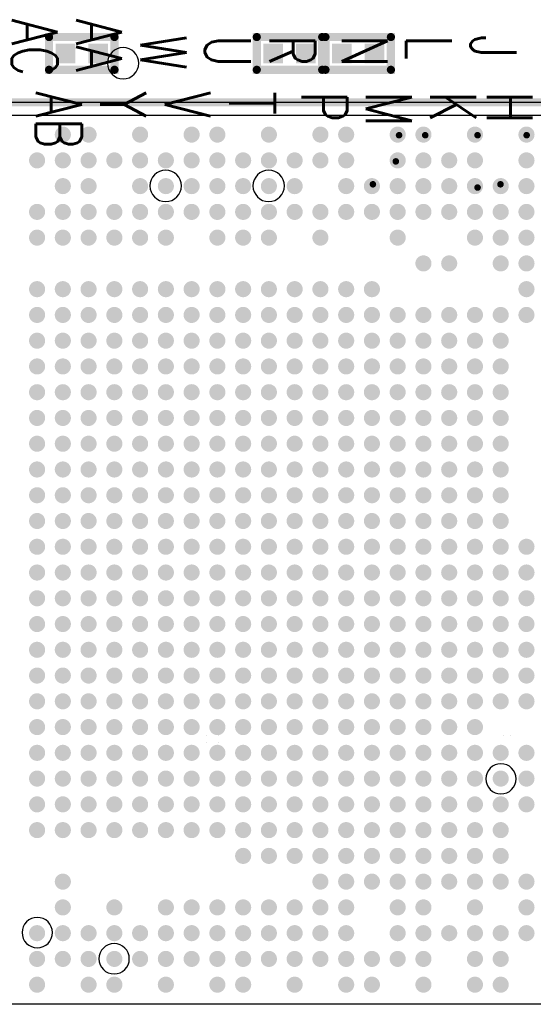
# Model space of a CAD drawing. Extents: x -1.9 to 62.2, y -5.8 to 85.1.
# Tile 10 of 13: x 29.8 to 37.8, y 54.3 to 69.6. Entities that reach past the tile are written whole.
import ezdxf

# ---------------------------------------------------------------- set-up
doc = ezdxf.new("R2010")
doc.units = 0
doc.linetypes.add('KEEPOUT_00001000$0', pattern=[2, 1, 1])
doc.layers.get('0').update_dxf_attribs({"linetype": 'CONTINUOUS'})
for name, color, linetype in [('DRIL_NPLTE_THRU_01', 3, 'CONTINUOUS'), ('DRIL_PLTE_THRU_01', 3, 'CONTINUOUS'), ('KEEPOUT_01', 1, 'CONTINUOUS'), ('PADS_INNER', 96, 'CONTINUOUS'), ('PADS_TOP', 96, 'CONTINUOUS'), ('PART_TOP_2DLINE_00', 1, 'CONTINUOUS'), ('PART_TOP_2DLINE_01', 1, 'CONTINUOUS'), ('PART_TOP_TEXT_26', 255, 'CONTINUOUS')]:
    doc.layers.add(name, color=color, linetype=linetype)
doc.styles.add('W0$1016', font='simplex', dxfattribs={"width": 0.75})

# ---------------------------------------------------------------- blocks, each defined once
blk = doc.blocks.new('KEEPOUT_9')
at = {"layer": 'KEEPOUT_01', "linetype": 'KEEPOUT_00001000$0'}
blk.add_lwpolyline([(0, 0), (13.8, 0), (13.8, -13.8), (0, -13.8)], close=True, dxfattribs=at)
blk = doc.blocks.new('KEEPOUT_42')
at = {"layer": 'KEEPOUT_01', "linetype": 'KEEPOUT_00001000$0'}
blk.add_lwpolyline([(-0.234176, 0, 1), (0.234176, 0, 1)], format="xyb", close=True, dxfattribs=at)
blk = doc.blocks.new('KEEPOUT_47')
at = {"layer": 'KEEPOUT_01', "linetype": 'KEEPOUT_00001000$0'}
blk.add_lwpolyline([(-0.236, 0, 1), (0.236, 0, 1)], format="xyb", close=True, dxfattribs=at)
blk = doc.blocks.new('KEEPOUT_48')
at = {"layer": 'KEEPOUT_01', "linetype": 'KEEPOUT_00001000$0'}
blk.add_lwpolyline([(-0.236, 0, 1), (0.236, 0, 1)], format="xyb", close=True, dxfattribs=at)
blk = doc.blocks.new('KEEPOUT_213')
at = {"layer": 'KEEPOUT_01', "linetype": 'KEEPOUT_00001000$0'}
blk.add_lwpolyline([(-0.244, 0, 1), (0.244, 0, 1)], format="xyb", close=True, dxfattribs=at)
blk = doc.blocks.new('KEEPOUT_216')
at = {"layer": 'KEEPOUT_01', "linetype": 'KEEPOUT_00001000$0'}
blk.add_lwpolyline([(-0.244, 0, 1), (0.244, 0, 1)], format="xyb", close=True, dxfattribs=at)
blk = doc.blocks.new('KEEPOUT_217')
at = {"layer": 'KEEPOUT_01', "linetype": 'KEEPOUT_00001000$0'}
blk.add_lwpolyline([(-0.244, 0, 1), (0.244, 0, 1)], format="xyb", close=True, dxfattribs=at)
blk = doc.blocks.new('DRIL_HOLE_0')
blk.add_lwpolyline([(0, 0, 1), (0, 0, 1)], format="xyb", close=True)
blk = doc.blocks.new('PAD_0')
blk.add_lwpolyline([(0, 0, 1), (0, 0, 1)], format="xyb", close=True)
blk = doc.blocks.new('PAD_5')
at = {"const_width": 0.0508}
blk.add_lwpolyline([(0, -0.0254, 1), (0, 0.0254, 1)], format="xyb", close=True, dxfattribs=at)
blk = doc.blocks.new('STK_TOP_52')
at = {"layer": 'DRIL_PLTE_THRU_01'}
blk.add_blockref('DRIL_HOLE_0', (0, 0), dxfattribs=at)
at = {"layer": 'PADS_INNER'}
blk.add_blockref('PAD_0', (0, 0), dxfattribs=at)
at = {"layer": 'PADS_TOP'}
blk.add_blockref('PAD_5', (0, 0), dxfattribs=at)
blk = doc.blocks.new('SYM_TOP_19')
blk.add_blockref('STK_TOP_52', (0, 0))
blk = doc.blocks.new('PART_TOP_48')
blk.add_blockref('SYM_TOP_19', (0, 0))
blk = doc.blocks.new('PART_TOP_49')
blk.add_blockref('SYM_TOP_19', (0, 0))
blk = doc.blocks.new('PART_TOP_50')
blk.add_blockref('SYM_TOP_19', (0, 0))
blk = doc.blocks.new('PART_TOP_51')
blk.add_blockref('SYM_TOP_19', (0, 0))
blk = doc.blocks.new('PART_TOP_54')
blk.add_blockref('SYM_TOP_19', (0, 0))
blk = doc.blocks.new('PART_TOP_55')
blk.add_blockref('SYM_TOP_19', (0, 0))
blk = doc.blocks.new('PART_TOP_56')
blk.add_blockref('SYM_TOP_19', (0, 0))
blk = doc.blocks.new('PART_TOP_57')
blk.add_blockref('SYM_TOP_19', (0, 0))
blk = doc.blocks.new('STK_TOP_53')
at = {"layer": 'DRIL_PLTE_THRU_01'}
blk.add_blockref('DRIL_HOLE_0', (0, 0), dxfattribs=at)
at = {"layer": 'PADS_INNER'}
blk.add_blockref('PAD_0', (0, 0), dxfattribs=at)
at = {"layer": 'PADS_TOP'}
blk.add_blockref('PAD_0', (0, 0), dxfattribs=at)
blk = doc.blocks.new('SYM_TOP_20')
blk.add_blockref('STK_TOP_53', (0, 0))
blk = doc.blocks.new('PART_TOP_95')
blk.add_blockref('SYM_TOP_20', (0, 0))
blk = doc.blocks.new('STK_TOP_94')
at = {"layer": 'DRIL_PLTE_THRU_01'}
blk.add_blockref('DRIL_HOLE_0', (0, 0), dxfattribs=at)
at = {"layer": 'PADS_INNER'}
blk.add_blockref('PAD_0', (0, 0), dxfattribs=at)
at = {"layer": 'PADS_TOP'}
blk.add_blockref('PAD_0', (0, 0), dxfattribs=at)
blk = doc.blocks.new('SYM_TOP_24')
blk.add_blockref('STK_TOP_94', (0, 0))
blk = doc.blocks.new('PART_TOP_131')
blk.add_blockref('SYM_TOP_24', (0, 0))
blk = doc.blocks.new('PART_TOP_132')
blk.add_blockref('SYM_TOP_24', (0, 0))
blk = doc.blocks.new('PART_TOP_147')
blk.add_blockref('SYM_TOP_24', (0, 0))
blk = doc.blocks.new('SMOOTH_0$127')
at = {"const_width": 0.0635}
blk.add_lwpolyline([(-0.03175, 0, 1), (0.03175, 0, 1)], format="xyb", close=True, dxfattribs=at)
blk = doc.blocks.new('PART_BODY_TOP_75')
at = {"layer": 'PART_TOP_2DLINE_01', "const_width": 0.127}
blk.add_lwpolyline([(-0.508, 0.254), (0.508, 0.254), (0.508, -0.254), (-0.508, -0.254)], close=True, dxfattribs=at)
at = {"layer": 'PART_TOP_2DLINE_01'}
for p in [(-0.508, 0.254), (0.508, 0.254), (-0.508, -0.254), (0.508, -0.254)]:
    blk.add_blockref('SMOOTH_0$127', p, dxfattribs=at)
blk = doc.blocks.new('PAD_2')
at = {"const_width": 0.3048}
blk.add_lwpolyline([(-0.1524, 0), (0.1524, 0)], dxfattribs=at)
blk = doc.blocks.new('STK_TOP_41')
at = {"layer": 'DRIL_NPLTE_THRU_01'}
blk.add_blockref('DRIL_HOLE_0', (0, 0), dxfattribs=at)
at = {"layer": 'PADS_INNER'}
blk.add_blockref('PAD_0', (0, 0), dxfattribs=at)
at = {"layer": 'PADS_TOP'}
blk.add_blockref('PAD_2', (0, 0), dxfattribs=at)
blk = doc.blocks.new('SYM_TOP_29')
for name, p in [('PART_BODY_TOP_75', (0, 0)), ('STK_TOP_41', (-0.254, 0)), ('STK_TOP_41', (0.254, 0))]:
    blk.add_blockref(name, p)
blk = doc.blocks.new('PART_TOP_218')
blk.add_blockref('SYM_TOP_29', (0, 0))
blk = doc.blocks.new('PART_TOP_223')
blk.add_blockref('SYM_TOP_29', (0, 0))
blk = doc.blocks.new('PART_BODY_TOP_78')
at = {"layer": 'KEEPOUT_01', "linetype": 'KEEPOUT_00001000$0'}
blk.add_lwpolyline([(7.1, 7.1), (-7.1, 7.1), (-7.1, -7.1), (7.1, -7.1)], close=True, dxfattribs=at)
at = {"layer": 'PART_TOP_2DLINE_00', "const_width": 0.127}
blk.add_lwpolyline([(-4.983, 7.35), (-7.35, 7.35), (-7.35, 4.983)], dxfattribs=at)
blk.add_lwpolyline([(7.1, 7.1), (-7.1, 7.1), (-7.1, -7.1), (7.1, -7.1)], close=True, dxfattribs=at)
at = {"layer": 'PART_TOP_2DLINE_00'}
for p in [(-7.35, 7.35), (-4.983, 7.35), (-7.1, 7.1), (7.1, 7.1), (-7.35, 4.983), (-7.1, -7.1), (7.1, -7.1)]:
    blk.add_blockref('SMOOTH_0$127', p, dxfattribs=at)
blk = doc.blocks.new('PAD_4')
at = {"const_width": 0.125}
blk.add_lwpolyline([(0, -0.0625, 1), (0, 0.0625, 1)], format="xyb", close=True, dxfattribs=at)
blk = doc.blocks.new('STK_TOP_55')
at = {"layer": 'DRIL_NPLTE_THRU_01'}
blk.add_blockref('DRIL_HOLE_0', (0, 0), dxfattribs=at)
at = {"layer": 'PADS_INNER'}
blk.add_blockref('PAD_0', (0, 0), dxfattribs=at)
at = {"layer": 'PADS_TOP'}
blk.add_blockref('PAD_4', (0, 0), dxfattribs=at)
blk = doc.blocks.new('SYM_TOP_32')
for name, p in [('PART_BODY_TOP_78', (0, 0)), ('STK_TOP_55', (-2.6, 6.6)), ('STK_TOP_55', (-2.2, 6.6)), ('STK_TOP_55', (-1.4, 6.6)), ('STK_TOP_55', (-0.6, 6.6)), ('STK_TOP_55', (-0.2, 6.6)), ('STK_TOP_55', (0.6, 6.6)), ('STK_TOP_55', (1.4, 6.6)), ('STK_TOP_55', (1.8, 6.6)), ('STK_TOP_55', (2.6, 6.6)), ('STK_TOP_55', (3, 6.6)), ('STK_TOP_55', (3.8, 6.6)), ('STK_TOP_55', (4.6, 6.6)), ('STK_TOP_55', (-3, 6.2)), ('STK_TOP_55', (-2.6, 6.2)), ('STK_TOP_55', (-2.2, 6.2)), ('STK_TOP_55', (-1.8, 6.2)), ('STK_TOP_55', (-1.4, 6.2)), ('STK_TOP_55', (-1, 6.2)), ('STK_TOP_55', (-0.6, 6.2)), ('STK_TOP_55', (-0.2, 6.2)), ('STK_TOP_55', (0.2, 6.2)), ('STK_TOP_55', (0.6, 6.2)), ('STK_TOP_55', (1, 6.2)), ('STK_TOP_55', (1.4, 6.2)), ('STK_TOP_55', (1.8, 6.2)), ('STK_TOP_55', (2.6, 6.2)), ('STK_TOP_55', (3, 6.2)), ('STK_TOP_55', (3.4, 6.2)), ('STK_TOP_55', (3.8, 6.2)), ('STK_TOP_55', (4.6, 6.2)), ('STK_TOP_55', (-2.6, 5.8)), ('STK_TOP_55', (-2.2, 5.8)), ('STK_TOP_55', (-1.4, 5.8)), ('STK_TOP_55', (-1, 5.8)), ('STK_TOP_55', (-0.6, 5.8)), ('STK_TOP_55', (-0.2, 5.8)), ('STK_TOP_55', (0.2, 5.8)), ('STK_TOP_55', (0.6, 5.8)), ('STK_TOP_55', (1, 5.8)), ('STK_TOP_55', (1.8, 5.8)), ('STK_TOP_55', (2.2, 5.8)), ('STK_TOP_55', (2.6, 5.8)), ('STK_TOP_55', (3, 5.8)), ('STK_TOP_55', (3.4, 5.8)), ('STK_TOP_55', (3.8, 5.8)), ('STK_TOP_55', (4.2, 5.8)), ('STK_TOP_55', (4.6, 5.8)), ('STK_TOP_55', (-3, 5.4)), ('STK_TOP_55', (-2.6, 5.4)), ('STK_TOP_55', (-2.2, 5.4)), ('STK_TOP_55', (-1.8, 5.4)), ('STK_TOP_55', (-1.4, 5.4)), ('STK_TOP_55', (-1, 5.4)), ('STK_TOP_55', (-0.6, 5.4)), ('STK_TOP_55', (-0.2, 5.4)), ('STK_TOP_55', (0.2, 5.4)), ('STK_TOP_55', (0.6, 5.4)), ('STK_TOP_55', (1, 5.4)), ('STK_TOP_55', (1.4, 5.4)), ('STK_TOP_55', (1.8, 5.4)), ('STK_TOP_55', (2.2, 5.4)), ('STK_TOP_55', (2.6, 5.4)), ('STK_TOP_55', (3, 5.4)), ('STK_TOP_55', (3.4, 5.4)), ('STK_TOP_55', (3.8, 5.4)), ('STK_TOP_55', (4.2, 5.4)), ('STK_TOP_55', (4.6, 5.4)), ('STK_TOP_55', (-3, 5)), ('STK_TOP_55', (-2.6, 5)), ('STK_TOP_55', (-2.2, 5)), ('STK_TOP_55', (-1.8, 5)), ('STK_TOP_55', (-1.4, 5)), ('STK_TOP_55', (-1, 5)), ('STK_TOP_55', (-0.2, 5)), ('STK_TOP_55', (0.2, 5)), ('STK_TOP_55', (0.6, 5)), ('STK_TOP_55', (1.4, 5)), ('STK_TOP_55', (2.6, 5)), ('STK_TOP_55', (3.8, 5)), ('STK_TOP_55', (4.2, 5)), ('STK_TOP_55', (4.6, 5)), ('STK_TOP_55', (3, 4.6)), ('STK_TOP_55', (3.4, 4.6)), ('STK_TOP_55', (4.2, 4.6)), ('STK_TOP_55', (4.6, 4.6)), ('STK_TOP_55', (-3, 4.2)), ('STK_TOP_55', (-2.6, 4.2)), ('STK_TOP_55', (-2.2, 4.2)), ('STK_TOP_55', (-1.8, 4.2)), ('STK_TOP_55', (-1.4, 4.2)), ('STK_TOP_55', (-1, 4.2)), ('STK_TOP_55', (-0.6, 4.2)), ('STK_TOP_55', (-0.2, 4.2)), ('STK_TOP_55', (0.2, 4.2)), ('STK_TOP_55', (0.6, 4.2)), ('STK_TOP_55', (1, 4.2)), ('STK_TOP_55', (1.4, 4.2)), ('STK_TOP_55', (1.8, 4.2)), ('STK_TOP_55', (2.2, 4.2)), ('STK_TOP_55', (4.6, 4.2)), ('STK_TOP_55', (-3, 3.8)), ('STK_TOP_55', (-2.6, 3.8)), ('STK_TOP_55', (-2.2, 3.8)), ('STK_TOP_55', (-1.8, 3.8)), ('STK_TOP_55', (-1.4, 3.8)), ('STK_TOP_55', (-1, 3.8)), ('STK_TOP_55', (-0.6, 3.8)), ('STK_TOP_55', (-0.2, 3.8)), ('STK_TOP_55', (0.2, 3.8)), ('STK_TOP_55', (0.6, 3.8)), ('STK_TOP_55', (1, 3.8)), ('STK_TOP_55', (1.4, 3.8)), ('STK_TOP_55', (1.8, 3.8)), ('STK_TOP_55', (2.2, 3.8)), ('STK_TOP_55', (2.6, 3.8)), ('STK_TOP_55', (3, 3.8)), ('STK_TOP_55', (3.4, 3.8)), ('STK_TOP_55', (3.8, 3.8)), ('STK_TOP_55', (4.2, 3.8)), ('STK_TOP_55', (4.6, 3.8)), ('STK_TOP_55', (-3, 3.4)), ('STK_TOP_55', (-2.6, 3.4)), ('STK_TOP_55', (-2.2, 3.4)), ('STK_TOP_55', (-1.8, 3.4)), ('STK_TOP_55', (-1.4, 3.4)), ('STK_TOP_55', (-1, 3.4)), ('STK_TOP_55', (-0.6, 3.4)), ('STK_TOP_55', (-0.2, 3.4)), ('STK_TOP_55', (0.2, 3.4)), ('STK_TOP_55', (0.6, 3.4)), ('STK_TOP_55', (1, 3.4)), ('STK_TOP_55', (1.4, 3.4)), ('STK_TOP_55', (1.8, 3.4)), ('STK_TOP_55', (2.2, 3.4)), ('STK_TOP_55', (2.6, 3.4)), ('STK_TOP_55', (3, 3.4)), ('STK_TOP_55', (3.4, 3.4)), ('STK_TOP_55', (3.8, 3.4)), ('STK_TOP_55', (4.2, 3.4)), ('STK_TOP_55', (-3, 3)), ('STK_TOP_55', (-2.6, 3)), ('STK_TOP_55', (-2.2, 3)), ('STK_TOP_55', (-1.8, 3)), ('STK_TOP_55', (-1.4, 3)), ('STK_TOP_55', (-1, 3)), ('STK_TOP_55', (-0.6, 3)), ('STK_TOP_55', (-0.2, 3)), ('STK_TOP_55', (0.2, 3)), ('STK_TOP_55', (0.6, 3)), ('STK_TOP_55', (1, 3)), ('STK_TOP_55', (1.4, 3)), ('STK_TOP_55', (1.8, 3)), ('STK_TOP_55', (2.2, 3)), ('STK_TOP_55', (2.6, 3)), ('STK_TOP_55', (3, 3)), ('STK_TOP_55', (3.4, 3)), ('STK_TOP_55', (3.8, 3)), ('STK_TOP_55', (4.2, 3)), ('STK_TOP_55', (-3, 2.6)), ('STK_TOP_55', (-2.6, 2.6)), ('STK_TOP_55', (-2.2, 2.6)), ('STK_TOP_55', (-1.8, 2.6)), ('STK_TOP_55', (-1.4, 2.6)), ('STK_TOP_55', (-1, 2.6)), ('STK_TOP_55', (-0.6, 2.6)), ('STK_TOP_55', (-0.2, 2.6)), ('STK_TOP_55', (0.2, 2.6)), ('STK_TOP_55', (0.6, 2.6)), ('STK_TOP_55', (1, 2.6)), ('STK_TOP_55', (1.4, 2.6)), ('STK_TOP_55', (1.8, 2.6)), ('STK_TOP_55', (2.2, 2.6)), ('STK_TOP_55', (2.6, 2.6)), ('STK_TOP_55', (3, 2.6)), ('STK_TOP_55', (3.4, 2.6)), ('STK_TOP_55', (3.8, 2.6)), ('STK_TOP_55', (4.2, 2.6)), ('STK_TOP_55', (-3, 2.2)), ('STK_TOP_55', (-2.6, 2.2)), ('STK_TOP_55', (-2.2, 2.2)), ('STK_TOP_55', (-1.8, 2.2)), ('STK_TOP_55', (-1.4, 2.2)), ('STK_TOP_55', (-1, 2.2)), ('STK_TOP_55', (-0.6, 2.2)), ('STK_TOP_55', (-0.2, 2.2)), ('STK_TOP_55', (0.2, 2.2)), ('STK_TOP_55', (0.6, 2.2)), ('STK_TOP_55', (1, 2.2)), ('STK_TOP_55', (1.4, 2.2)), ('STK_TOP_55', (1.8, 2.2)), ('STK_TOP_55', (2.2, 2.2)), ('STK_TOP_55', (2.6, 2.2)), ('STK_TOP_55', (3, 2.2)), ('STK_TOP_55', (3.4, 2.2)), ('STK_TOP_55', (3.8, 2.2)), ('STK_TOP_55', (4.2, 2.2)), ('STK_TOP_55', (-3, 1.8)), ('STK_TOP_55', (-2.6, 1.8)), ('STK_TOP_55', (-2.2, 1.8)), ('STK_TOP_55', (-1.8, 1.8)), ('STK_TOP_55', (-1.4, 1.8)), ('STK_TOP_55', (-1, 1.8)), ('STK_TOP_55', (-0.6, 1.8)), ('STK_TOP_55', (-0.2, 1.8)), ('STK_TOP_55', (0.2, 1.8)), ('STK_TOP_55', (0.6, 1.8)), ('STK_TOP_55', (1, 1.8)), ('STK_TOP_55', (1.4, 1.8)), ('STK_TOP_55', (1.8, 1.8)), ('STK_TOP_55', (2.2, 1.8)), ('STK_TOP_55', (2.6, 1.8)), ('STK_TOP_55', (3, 1.8)), ('STK_TOP_55', (3.4, 1.8)), ('STK_TOP_55', (3.8, 1.8)), ('STK_TOP_55', (4.2, 1.8)), ('STK_TOP_55', (-3, 1.4)), ('STK_TOP_55', (-2.6, 1.4)), ('STK_TOP_55', (-2.2, 1.4)), ('STK_TOP_55', (-1.8, 1.4)), ('STK_TOP_55', (-1.4, 1.4)), ('STK_TOP_55', (-1, 1.4)), ('STK_TOP_55', (-0.6, 1.4)), ('STK_TOP_55', (-0.2, 1.4)), ('STK_TOP_55', (0.2, 1.4)), ('STK_TOP_55', (0.6, 1.4)), ('STK_TOP_55', (1, 1.4)), ('STK_TOP_55', (1.4, 1.4)), ('STK_TOP_55', (1.8, 1.4)), ('STK_TOP_55', (2.2, 1.4)), ('STK_TOP_55', (2.6, 1.4)), ('STK_TOP_55', (3, 1.4)), ('STK_TOP_55', (3.4, 1.4)), ('STK_TOP_55', (3.8, 1.4)), ('STK_TOP_55', (4.2, 1.4)), ('STK_TOP_55', (-3, 1)), ('STK_TOP_55', (-2.6, 1)), ('STK_TOP_55', (-2.2, 1)), ('STK_TOP_55', (-1.8, 1)), ('STK_TOP_55', (-1.4, 1)), ('STK_TOP_55', (-1, 1)), ('STK_TOP_55', (-0.6, 1)), ('STK_TOP_55', (-0.2, 1)), ('STK_TOP_55', (0.2, 1)), ('STK_TOP_55', (0.6, 1)), ('STK_TOP_55', (1, 1)), ('STK_TOP_55', (1.4, 1)), ('STK_TOP_55', (1.8, 1)), ('STK_TOP_55', (2.2, 1)), ('STK_TOP_55', (2.6, 1)), ('STK_TOP_55', (3, 1)), ('STK_TOP_55', (3.4, 1)), ('STK_TOP_55', (3.8, 1)), ('STK_TOP_55', (4.2, 1)), ('STK_TOP_55', (-3, 0.6)), ('STK_TOP_55', (-2.6, 0.6)), ('STK_TOP_55', (-2.2, 0.6)), ('STK_TOP_55', (-1.8, 0.6)), ('STK_TOP_55', (-1.4, 0.6)), ('STK_TOP_55', (-1, 0.6)), ('STK_TOP_55', (-0.6, 0.6)), ('STK_TOP_55', (-0.2, 0.6)), ('STK_TOP_55', (0.2, 0.6)), ('STK_TOP_55', (0.6, 0.6)), ('STK_TOP_55', (1, 0.6)), ('STK_TOP_55', (1.4, 0.6)), ('STK_TOP_55', (1.8, 0.6)), ('STK_TOP_55', (2.2, 0.6)), ('STK_TOP_55', (2.6, 0.6)), ('STK_TOP_55', (3, 0.6)), ('STK_TOP_55', (3.4, 0.6)), ('STK_TOP_55', (3.8, 0.6)), ('STK_TOP_55', (4.2, 0.6)), ('STK_TOP_55', (-3, 0.2)), ('STK_TOP_55', (-2.6, 0.2)), ('STK_TOP_55', (-2.2, 0.2)), ('STK_TOP_55', (-1.8, 0.2)), ('STK_TOP_55', (-1.4, 0.2)), ('STK_TOP_55', (-1, 0.2)), ('STK_TOP_55', (-0.6, 0.2)), ('STK_TOP_55', (-0.2, 0.2)), ('STK_TOP_55', (0.2, 0.2)), ('STK_TOP_55', (0.6, 0.2)), ('STK_TOP_55', (1, 0.2)), ('STK_TOP_55', (1.4, 0.2)), ('STK_TOP_55', (1.8, 0.2)), ('STK_TOP_55', (2.2, 0.2)), ('STK_TOP_55', (2.6, 0.2)), ('STK_TOP_55', (3, 0.2)), ('STK_TOP_55', (3.4, 0.2)), ('STK_TOP_55', (3.8, 0.2)), ('STK_TOP_55', (4.2, 0.2)), ('STK_TOP_55', (4.6, 0.2)), ('STK_TOP_55', (-3, -0.2)), ('STK_TOP_55', (-2.6, -0.2)), ('STK_TOP_55', (-2.2, -0.2)), ('STK_TOP_55', (-1.8, -0.2)), ('STK_TOP_55', (-1.4, -0.2)), ('STK_TOP_55', (-1, -0.2)), ('STK_TOP_55', (-0.6, -0.2)), ('STK_TOP_55', (-0.2, -0.2)), ('STK_TOP_55', (0.2, -0.2)), ('STK_TOP_55', (0.6, -0.2)), ('STK_TOP_55', (1, -0.2)), ('STK_TOP_55', (1.4, -0.2)), ('STK_TOP_55', (1.8, -0.2)), ('STK_TOP_55', (2.2, -0.2)), ('STK_TOP_55', (2.6, -0.2)), ('STK_TOP_55', (3, -0.2)), ('STK_TOP_55', (3.4, -0.2)), ('STK_TOP_55', (3.8, -0.2)), ('STK_TOP_55', (4.2, -0.2)), ('STK_TOP_55', (4.6, -0.2)), ('STK_TOP_55', (-3, -0.6)), ('STK_TOP_55', (-2.6, -0.6)), ('STK_TOP_55', (-2.2, -0.6)), ('STK_TOP_55', (-1.8, -0.6)), ('STK_TOP_55', (-1.4, -0.6)), ('STK_TOP_55', (-1, -0.6)), ('STK_TOP_55', (-0.6, -0.6)), ('STK_TOP_55', (-0.2, -0.6)), ('STK_TOP_55', (0.2, -0.6)), ('STK_TOP_55', (0.6, -0.6)), ('STK_TOP_55', (1, -0.6)), ('STK_TOP_55', (1.4, -0.6)), ('STK_TOP_55', (1.8, -0.6)), ('STK_TOP_55', (2.2, -0.6)), ('STK_TOP_55', (2.6, -0.6)), ('STK_TOP_55', (3, -0.6)), ('STK_TOP_55', (3.4, -0.6)), ('STK_TOP_55', (3.8, -0.6)), ('STK_TOP_55', (4.2, -0.6)), ('STK_TOP_55', (4.6, -0.6)), ('STK_TOP_55', (-3, -1)), ('STK_TOP_55', (-2.6, -1)), ('STK_TOP_55', (-2.2, -1)), ('STK_TOP_55', (-1.8, -1)), ('STK_TOP_55', (-1.4, -1)), ('STK_TOP_55', (-1, -1)), ('STK_TOP_55', (-0.6, -1)), ('STK_TOP_55', (-0.2, -1)), ('STK_TOP_55', (0.2, -1)), ('STK_TOP_55', (0.6, -1)), ('STK_TOP_55', (1, -1)), ('STK_TOP_55', (1.4, -1)), ('STK_TOP_55', (1.8, -1)), ('STK_TOP_55', (2.2, -1)), ('STK_TOP_55', (2.6, -1)), ('STK_TOP_55', (3, -1)), ('STK_TOP_55', (3.4, -1)), ('STK_TOP_55', (3.8, -1)), ('STK_TOP_55', (4.2, -1)), ('STK_TOP_55', (4.6, -1)), ('STK_TOP_55', (-3, -1.4)), ('STK_TOP_55', (-2.6, -1.4)), ('STK_TOP_55', (-2.2, -1.4)), ('STK_TOP_55', (-1.8, -1.4)), ('STK_TOP_55', (-1.4, -1.4)), ('STK_TOP_55', (-1, -1.4)), ('STK_TOP_55', (-0.6, -1.4)), ('STK_TOP_55', (-0.2, -1.4)), ('STK_TOP_55', (0.2, -1.4)), ('STK_TOP_55', (0.6, -1.4)), ('STK_TOP_55', (1, -1.4)), ('STK_TOP_55', (1.4, -1.4)), ('STK_TOP_55', (1.8, -1.4)), ('STK_TOP_55', (2.2, -1.4)), ('STK_TOP_55', (2.6, -1.4)), ('STK_TOP_55', (3, -1.4)), ('STK_TOP_55', (3.4, -1.4)), ('STK_TOP_55', (3.8, -1.4)), ('STK_TOP_55', (4.2, -1.4)), ('STK_TOP_55', (4.6, -1.4)), ('STK_TOP_55', (-3, -1.8)), ('STK_TOP_55', (-2.6, -1.8)), ('STK_TOP_55', (-2.2, -1.8)), ('STK_TOP_55', (-1.8, -1.8)), ('STK_TOP_55', (-1.4, -1.8)), ('STK_TOP_55', (-1, -1.8)), ('STK_TOP_55', (-0.6, -1.8)), ('STK_TOP_55', (-0.2, -1.8)), ('STK_TOP_55', (0.2, -1.8)), ('STK_TOP_55', (0.6, -1.8)), ('STK_TOP_55', (1, -1.8)), ('STK_TOP_55', (1.4, -1.8)), ('STK_TOP_55', (1.8, -1.8)), ('STK_TOP_55', (2.2, -1.8)), ('STK_TOP_55', (2.6, -1.8)), ('STK_TOP_55', (3, -1.8)), ('STK_TOP_55', (3.4, -1.8)), ('STK_TOP_55', (3.8, -1.8)), ('STK_TOP_55', (4.2, -1.8)), ('STK_TOP_55', (4.6, -1.8)), ('STK_TOP_55', (-3, -2.2)), ('STK_TOP_55', (-2.6, -2.2)), ('STK_TOP_55', (-2.2, -2.2)), ('STK_TOP_55', (-1.8, -2.2)), ('STK_TOP_55', (-1.4, -2.2)), ('STK_TOP_55', (-1, -2.2)), ('STK_TOP_55', (-0.6, -2.2)), ('STK_TOP_55', (-0.2, -2.2)), ('STK_TOP_55', (0.2, -2.2)), ('STK_TOP_55', (0.6, -2.2)), ('STK_TOP_55', (1, -2.2)), ('STK_TOP_55', (1.4, -2.2)), ('STK_TOP_55', (1.8, -2.2)), ('STK_TOP_55', (2.2, -2.2)), ('STK_TOP_55', (2.6, -2.2)), ('STK_TOP_55', (3, -2.2)), ('STK_TOP_55', (3.4, -2.2)), ('STK_TOP_55', (3.8, -2.2)), ('STK_TOP_55', (4.2, -2.2)), ('STK_TOP_55', (4.6, -2.2)), ('STK_TOP_55', (-3, -2.6)), ('STK_TOP_55', (-2.6, -2.6)), ('STK_TOP_55', (-2.2, -2.6)), ('STK_TOP_55', (-1.8, -2.6)), ('STK_TOP_55', (-1.4, -2.6)), ('STK_TOP_55', (-1, -2.6)), ('STK_TOP_55', (-0.6, -2.6)), ('STK_TOP_55', (-0.2, -2.6)), ('STK_TOP_55', (0.2, -2.6)), ('STK_TOP_55', (0.6, -2.6)), ('STK_TOP_55', (1, -2.6)), ('STK_TOP_55', (1.4, -2.6)), ('STK_TOP_55', (1.8, -2.6)), ('STK_TOP_55', (2.2, -2.6)), ('STK_TOP_55', (2.6, -2.6)), ('STK_TOP_55', (3, -2.6)), ('STK_TOP_55', (3.4, -2.6)), ('STK_TOP_55', (3.8, -2.6)), ('STK_TOP_55', (-3, -3)), ('STK_TOP_55', (-2.6, -3)), ('STK_TOP_55', (-2.2, -3)), ('STK_TOP_55', (-1.8, -3)), ('STK_TOP_55', (-1.4, -3)), ('STK_TOP_55', (-1, -3)), ('STK_TOP_55', (-0.6, -3)), ('STK_TOP_55', (-0.2, -3)), ('STK_TOP_55', (0.2, -3)), ('STK_TOP_55', (0.6, -3)), ('STK_TOP_55', (1, -3)), ('STK_TOP_55', (1.4, -3)), ('STK_TOP_55', (1.8, -3)), ('STK_TOP_55', (2.2, -3)), ('STK_TOP_55', (2.6, -3)), ('STK_TOP_55', (3, -3)), ('STK_TOP_55', (3.4, -3)), ('STK_TOP_55', (3.8, -3)), ('STK_TOP_55', (4.2, -3)), ('STK_TOP_55', (4.6, -3)), ('STK_TOP_55', (-3, -3.4)), ('STK_TOP_55', (-2.6, -3.4)), ('STK_TOP_55', (-2.2, -3.4)), ('STK_TOP_55', (-1.8, -3.4)), ('STK_TOP_55', (-1.4, -3.4)), ('STK_TOP_55', (-1, -3.4)), ('STK_TOP_55', (-0.6, -3.4)), ('STK_TOP_55', (-0.2, -3.4)), ('STK_TOP_55', (0.2, -3.4)), ('STK_TOP_55', (0.6, -3.4)), ('STK_TOP_55', (1, -3.4)), ('STK_TOP_55', (1.4, -3.4)), ('STK_TOP_55', (1.8, -3.4)), ('STK_TOP_55', (2.2, -3.4)), ('STK_TOP_55', (2.6, -3.4)), ('STK_TOP_55', (3, -3.4)), ('STK_TOP_55', (3.4, -3.4)), ('STK_TOP_55', (3.8, -3.4)), ('STK_TOP_55', (4.2, -3.4)), ('STK_TOP_55', (4.6, -3.4)), ('STK_TOP_55', (-3, -3.8)), ('STK_TOP_55', (-2.6, -3.8)), ('STK_TOP_55', (-2.2, -3.8)), ('STK_TOP_55', (-1.8, -3.8)), ('STK_TOP_55', (-1.4, -3.8)), ('STK_TOP_55', (-1, -3.8)), ('STK_TOP_55', (-0.6, -3.8)), ('STK_TOP_55', (-0.2, -3.8)), ('STK_TOP_55', (0.2, -3.8)), ('STK_TOP_55', (0.6, -3.8)), ('STK_TOP_55', (1, -3.8)), ('STK_TOP_55', (1.4, -3.8)), ('STK_TOP_55', (1.8, -3.8)), ('STK_TOP_55', (2.2, -3.8)), ('STK_TOP_55', (2.6, -3.8)), ('STK_TOP_55', (3, -3.8)), ('STK_TOP_55', (3.4, -3.8)), ('STK_TOP_55', (3.8, -3.8)), ('STK_TOP_55', (4.2, -3.8)), ('STK_TOP_55', (4.6, -3.8)), ('STK_TOP_55', (-3, -4.2)), ('STK_TOP_55', (-2.6, -4.2)), ('STK_TOP_55', (-2.2, -4.2)), ('STK_TOP_55', (-1.8, -4.2)), ('STK_TOP_55', (-1.4, -4.2)), ('STK_TOP_55', (-1, -4.2)), ('STK_TOP_55', (-0.6, -4.2)), ('STK_TOP_55', (-0.2, -4.2)), ('STK_TOP_55', (0.2, -4.2)), ('STK_TOP_55', (0.6, -4.2)), ('STK_TOP_55', (1, -4.2)), ('STK_TOP_55', (1.4, -4.2)), ('STK_TOP_55', (1.8, -4.2)), ('STK_TOP_55', (2.2, -4.2)), ('STK_TOP_55', (2.6, -4.2)), ('STK_TOP_55', (3, -4.2)), ('STK_TOP_55', (3.4, -4.2)), ('STK_TOP_55', (3.8, -4.2)), ('STK_TOP_55', (4.2, -4.2)), ('STK_TOP_55', (0.2, -4.6)), ('STK_TOP_55', (0.6, -4.6)), ('STK_TOP_55', (1, -4.6)), ('STK_TOP_55', (1.4, -4.6)), ('STK_TOP_55', (1.8, -4.6)), ('STK_TOP_55', (2.2, -4.6)), ('STK_TOP_55', (2.6, -4.6)), ('STK_TOP_55', (3, -4.6)), ('STK_TOP_55', (3.4, -4.6)), ('STK_TOP_55', (3.8, -4.6)), ('STK_TOP_55', (4.2, -4.6)), ('STK_TOP_55', (-2.6, -5)), ('STK_TOP_55', (1.4, -5)), ('STK_TOP_55', (1.8, -5)), ('STK_TOP_55', (2.2, -5)), ('STK_TOP_55', (2.6, -5)), ('STK_TOP_55', (3, -5)), ('STK_TOP_55', (3.4, -5)), ('STK_TOP_55', (3.8, -5)), ('STK_TOP_55', (4.2, -5)), ('STK_TOP_55', (4.6, -5)), ('STK_TOP_55', (-2.6, -5.4)), ('STK_TOP_55', (-1.8, -5.4)), ('STK_TOP_55', (-1, -5.4)), ('STK_TOP_55', (-0.6, -5.4)), ('STK_TOP_55', (-0.2, -5.4)), ('STK_TOP_55', (0.2, -5.4)), ('STK_TOP_55', (0.6, -5.4)), ('STK_TOP_55', (1, -5.4)), ('STK_TOP_55', (1.4, -5.4)), ('STK_TOP_55', (1.8, -5.4)), ('STK_TOP_55', (2.6, -5.4)), ('STK_TOP_55', (3, -5.4)), ('STK_TOP_55', (3.8, -5.4)), ('STK_TOP_55', (4.6, -5.4)), ('STK_TOP_55', (-3, -5.8)), ('STK_TOP_55', (-2.6, -5.8)), ('STK_TOP_55', (-2.2, -5.8)), ('STK_TOP_55', (-1.8, -5.8)), ('STK_TOP_55', (-1.4, -5.8)), ('STK_TOP_55', (-1, -5.8)), ('STK_TOP_55', (-0.6, -5.8)), ('STK_TOP_55', (-0.2, -5.8)), ('STK_TOP_55', (0.2, -5.8)), ('STK_TOP_55', (0.6, -5.8)), ('STK_TOP_55', (1, -5.8)), ('STK_TOP_55', (1.4, -5.8)), ('STK_TOP_55', (1.8, -5.8)), ('STK_TOP_55', (2.6, -5.8)), ('STK_TOP_55', (3, -5.8)), ('STK_TOP_55', (3.4, -5.8)), ('STK_TOP_55', (3.8, -5.8)), ('STK_TOP_55', (4.2, -5.8)), ('STK_TOP_55', (4.6, -5.8)), ('STK_TOP_55', (-3, -6.2)), ('STK_TOP_55', (-2.6, -6.2)), ('STK_TOP_55', (-2.2, -6.2)), ('STK_TOP_55', (-1.8, -6.2)), ('STK_TOP_55', (-1.4, -6.2)), ('STK_TOP_55', (-1, -6.2)), ('STK_TOP_55', (-0.6, -6.2)), ('STK_TOP_55', (-0.2, -6.2)), ('STK_TOP_55', (0.2, -6.2)), ('STK_TOP_55', (0.6, -6.2)), ('STK_TOP_55', (1, -6.2)), ('STK_TOP_55', (1.4, -6.2)), ('STK_TOP_55', (1.8, -6.2)), ('STK_TOP_55', (2.2, -6.2)), ('STK_TOP_55', (2.6, -6.2)), ('STK_TOP_55', (3, -6.2)), ('STK_TOP_55', (3.8, -6.2)), ('STK_TOP_55', (4.2, -6.2)), ('STK_TOP_55', (-3, -6.6)), ('STK_TOP_55', (-2.2, -6.6)), ('STK_TOP_55', (-1.8, -6.6)), ('STK_TOP_55', (-1, -6.6)), ('STK_TOP_55', (-0.2, -6.6)), ('STK_TOP_55', (0.2, -6.6)), ('STK_TOP_55', (1, -6.6)), ('STK_TOP_55', (1.8, -6.6)), ('STK_TOP_55', (2.2, -6.6)), ('STK_TOP_55', (3, -6.6)), ('STK_TOP_55', (3.8, -6.6)), ('STK_TOP_55', (4.2, -6.6))]:
    blk.add_blockref(name, p)
blk = doc.blocks.new('PART_TOP_288')
blk.add_blockref('SYM_TOP_32', (0, 0))
blk = doc.blocks.new('PAD_9')
blk.add_lwpolyline([(0, 0), (0, 0)])
blk = doc.blocks.new('STK_TOP_75')
at = {"layer": 'DRIL_NPLTE_THRU_01'}
blk.add_blockref('DRIL_HOLE_0', (0, 0), dxfattribs=at)
at = {"layer": 'PADS_INNER'}
blk.add_blockref('PAD_9', (0, 0), dxfattribs=at)
at = {"layer": 'PADS_TOP'}
blk.add_blockref('PAD_9', (0, 0), dxfattribs=at)
blk = doc.blocks.new('SYM_TOP_13')
for p in [(-0.0508, 0), (0.0508, 0)]:
    blk.add_blockref('STK_TOP_75', p)
blk = doc.blocks.new('PART_TOP_297')
blk.add_blockref('SYM_TOP_13', (0, 0))
blk = doc.blocks.new('PART_TOP_298')
blk.add_blockref('SYM_TOP_13', (0, 0))
blk = doc.blocks.new('PART_BODY_TOP_126')
at = {"layer": 'PART_TOP_TEXT_26', "style": 'W0$1016', "width": 0.75}
for s, height, p in [('H', 0.711, (7.5, 2.875)), ('J', 0.711, (6.625, 2.625)), ('K', 0.711, (7.5, 2)), ('L', 0.711, (6.625, 1.625)), ('M', 0.711, (7.5, 1)), ('N', 0.711, (6.625, 0.625)), ('P', 0.711, (7.5, 0)), ('R', 0.711, (6.625, -0.5)), ('T', 0.711, (7.5, -1.125)), ('U', 0.711, (6.625, -1.5)), ('V', 0.711, (7.5, -2.125)), ('W', 0.711, (6.625, -2.5)), ('Y', 0.711, (7.5, -3.125)), ('AA', 0.7112, (6.375, -3.5)), ('AB', 0.7112, (7.5, -4.125)), ('AC', 0.7112, (6.375, -4.5))]:
    blk.add_text(s, height=height, dxfattribs=at).set_placement(p)
blk = doc.blocks.new('SYM_TOP_79')
blk.add_blockref('PART_BODY_TOP_126', (0, 0))
blk = doc.blocks.new('PART_TOP_539')
blk.add_blockref('SYM_TOP_79', (0, 0))
blk = doc.blocks.new('PART_TOP_554')
blk.add_blockref('SYM_TOP_29', (0, 0))
blk = doc.blocks.new('SYM_TOP_113')
for p in [(-0.0508, 0), (0.0508, 0)]:
    blk.add_blockref('STK_TOP_75', p)
blk = doc.blocks.new('PART_TOP_709')
blk.add_blockref('SYM_TOP_113', (0, 0))

msp = doc.modelspace()

# ---------------------------------------------------------------- block references
for name, p, rotation in [('PART_TOP_539', (34.163, 76), 270), ('PART_TOP_223', (33.9758, 69.088), 180), ('PART_TOP_554', (35.0426, 69.088), 180), ('PART_TOP_298', (32.6898, 58.4454), 90), ('PART_TOP_297', (32.8803, 58.4454), 270)]:
    msp.add_blockref(name, p, dxfattribs=dict(rotation=rotation))
for name, p in [('PART_TOP_218', (30.75, 69.088)), ('KEEPOUT_213', (31.3923, 68.9363)), ('PART_TOP_288', (33.056066, 61.227462)), ('KEEPOUT_9', (26.156, 68.1274)), ('PART_TOP_50', (35.6776, 67.818)), ('PART_TOP_51', (36.084, 67.818)), ('PART_TOP_54', (36.8968, 67.818)), ('PART_TOP_57', (37.6588, 67.818)), ('PART_TOP_49', (35.6268, 67.4116)), ('KEEPOUT_216', (32.0527, 67.0313)), ('KEEPOUT_217', (33.6529, 67.0313)), ('PART_TOP_48', (35.2712, 67.056)), ('PART_TOP_56', (36.8968, 67.0052)), ('PART_TOP_55', (37.2524, 67.056)), ('PART_TOP_95', (30.0388, 66.6496)), ('PART_TOP_147', (36.0426, 65.8876)), ('PART_TOP_709', (37.35705, 58.50255)), ('KEEPOUT_42', (37.2597, 57.8238)), ('PART_TOP_132', (33.91865, 56.3499)), ('KEEPOUT_48', (30.0588, 55.4362)), ('KEEPOUT_47', (31.2526, 55.0298)), ('PART_TOP_131', (34.433, 55.3466))]:
    msp.add_blockref(name, p)

doc.saveas('drawing.dxf')
